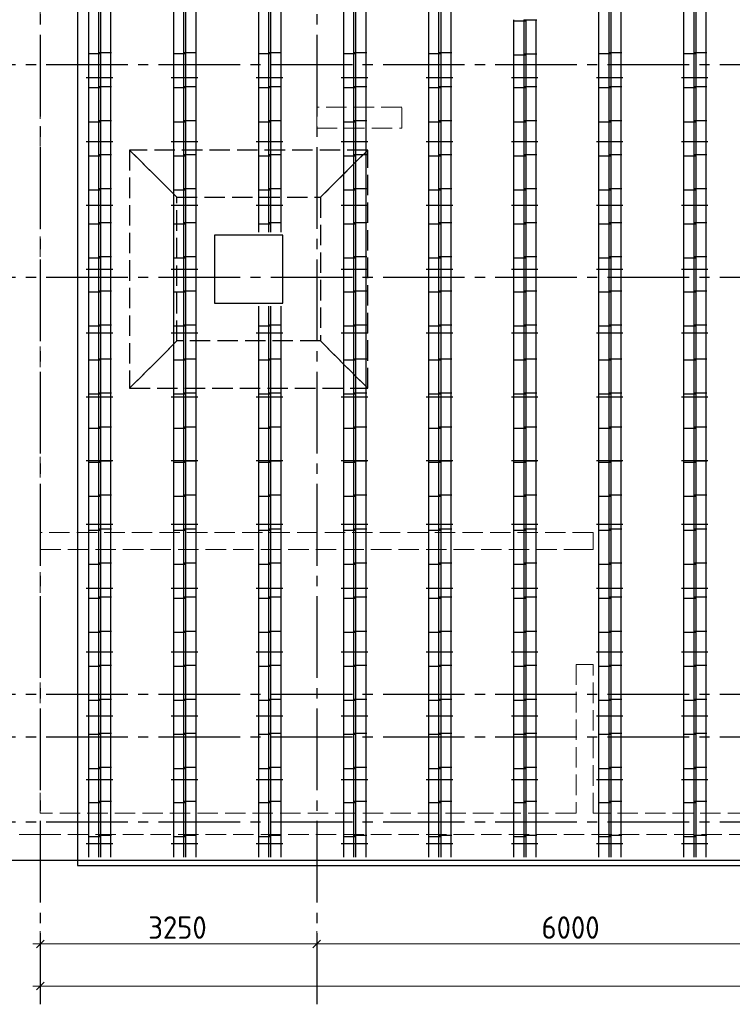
# Model space of a CAD drawing. Header units: millimetres. Extents: x 0 to 50400, y -48 to 35640.
# Tile 3 of 18: x 9022 to 17402, y 8317 to 19889. Entities that reach past the tile are written whole.
import ezdxf

# ---------------------------------------------------------------- set-up
doc = ezdxf.new("R2010")
doc.units = ezdxf.units.MM
doc.linetypes.add('______2', pattern=[324, 240, -84])
doc.linetypes.add('______5', pattern=[1320, 960, -120, 120, -120])
for name, color, linetype, lineweight in [('Standard', 7, 'Continuous', 25), ('ЖБ Лента фундамента под плитной частью', 52, 'Continuous', 50), ('ЖБ Пилон', 7, 'Continuous', 35), ('ЖБ Плита Фундамента верхний уровень', 7, 'Continuous', 35), ('ЖБ Стена верхний уровень', 7, 'Continuous', 35), ('Размерная линия_ общее', 7, 'Continuous', 13), ('Фиксатор', 7, 'Continuous', 13)]:
    doc.layers.add(name, color=color, linetype=linetype, lineweight=lineweight)
doc.layers.add('Оси', color=7, linetype='______5', lineweight=13, true_color=0x656565)
doc.styles.add('ISOCPEUR', font='txt')

msp = doc.modelspace()

# ---------------------------------------------------------------- linework, layer by layer
at = {"layer": 'Standard', "color": 254, "linetype": 'Continuous', "lineweight": -3, "true_color": 0xc4c4ff, "transparency": 33554687}
msp.add_lwpolyline([(9704, 9947), (39216, 9947), (39216, 32977), (9704, 32977), (9704, 9947)], dxfattribs=at)
at = {"layer": 'ЖБ Лента фундамента под плитной частью', "color": 251, "linetype": '______2', "lineweight": 13, "true_color": 0x656565, "transparency": 33554687}
for p, q in [((13115, 18357), (10315, 18357)), ((10315, 18357), (10315, 15557)), ((13115, 15557), (13115, 18357)), ((11315, 17357), (12115, 17357)), ((11315, 16557), (11315, 17357)), ((12115, 17357), (12115, 16557)), ((12115, 16557), (11315, 16557)), ((10315, 15557), (13115, 15557))]:
    msp.add_line(p, q, dxfattribs=at)
at = {"layer": 'ЖБ Лента фундамента под плитной частью', "color": 253, "linetype": '______2', "lineweight": -3, "true_color": 0xababab, "transparency": 33554687}
for p, q in [((10871, 17802), (10315, 18357)), ((13115, 18357), (10315, 18357)), ((10315, 18357), (10315, 15557)), ((10315, 18357), (10871, 17802)), ((13115, 18357), (12560, 17802)), ((12560, 17802), (13115, 18357)), ((13115, 15557), (13115, 18357)), ((10871, 17802), (12560, 17802)), ((10871, 16113), (10871, 17802)), ((12560, 17802), (12560, 16113)), ((10315, 15557), (10871, 16113)), ((10871, 16113), (10315, 15557)), ((12560, 16113), (10871, 16113)), ((12560, 16113), (13115, 15557)), ((13115, 15557), (12560, 16113)), ((10315, 15557), (13115, 15557))]:
    msp.add_line(p, q, dxfattribs=at)
at = {"layer": 'ЖБ Пилон', "color": 253, "linetype": '______2', "lineweight": 13, "true_color": 0xa0a0a0, "transparency": 33554687}
for p, q in [((13515, 18862), (12515, 18862)), ((12515, 18862), (12515, 18612)), ((13515, 18612), (13515, 18862)), ((12515, 18612), (13515, 18612))]:
    msp.add_line(p, q, dxfattribs=at)
at = {"layer": 'ЖБ Плита Фундамента верхний уровень', "color": 251, "linetype": 'Continuous', "lineweight": 25, "true_color": 0x656565, "transparency": 33554687}
for p, q in [((12115, 17357), (11315, 17357)), ((11315, 17357), (11315, 16557)), ((12115, 16557), (12115, 17357)), ((11315, 16557), (12115, 16557)), ((8715, 10012), (40215, 10012))]:
    msp.add_line(p, q, dxfattribs=at)
at = {"layer": 'ЖБ Стена верхний уровень', "color": 253, "linetype": '______2', "lineweight": 13, "true_color": 0xa0a0a0, "transparency": 33554687}
for p, q in [((9265, 19862), (9265, 32362)), ((9265, 13862), (9265, 18862)), ((15765, 13862), (9265, 13862)), ((15765, 13662), (15765, 13862)), ((9265, 13662), (15565, 13662)), ((9265, 10562), (9265, 13662)), ((15565, 13662), (15765, 13662)), ((15565, 12312), (15765, 12312)), ((15565, 12312), (15565, 10562)), ((15765, 10562), (15765, 12312)), ((15565, 10562), (9265, 10562)), ((33465, 10562), (15765, 10562)), ((9015, 10312), (9265, 10312)), ((9265, 10312), (40165, 10312))]:
    msp.add_line(p, q, dxfattribs=at)
at = {"layer": 'Оси', "color": 8, "linetype": '______5', "lineweight": -3, "transparency": 33554687}
for p, q in [((9265, 32912), (9265, 8317)), ((12515, 32912), (12515, 8317)), ((8015, 19362), (42965, 19362)), ((8015, 16862), (42965, 16862)), ((8015, 11962), (42965, 11962)), ((8015, 11462), (42965, 11462)), ((8015, 10462), (42965, 10462))]:
    msp.add_line(p, q, dxfattribs=at)
at = {"layer": 'Размерная линия_ общее', "color": 7, "linetype": 'Continuous', "lineweight": 13, "transparency": 33554687}
for p, q in [((9265, 9027), (9265, 9177)), ((12515, 9027), (12515, 9177)), ((9265, 9027), (9175, 9027)), ((9265, 9027), (9265, 8877)), ((9265, 9027), (12515, 9027)), ((12515, 9027), (12515, 8877)), ((12515, 9027), (18515, 9027)), ((9265, 8532), (9265, 8682)), ((9265, 8532), (9175, 8532)), ((9265, 8532), (9265, 8382)), ((9265, 8532), (9265, 8438)), ((9265, 8532), (40065, 8532))]:
    msp.add_line(p, q, dxfattribs=at)
at = {"layer": 'Размерная линия_ общее', "color": 7, "linetype": 'Continuous', "lineweight": 25, "transparency": 33554687}
for p, q in [((9220, 8982), (9310, 9072)), ((12470, 8982), (12560, 9072)), ((9220, 8487), (9310, 8577))]:
    msp.add_line(p, q, dxfattribs=at)
at = {"layer": 'Фиксатор', "color": 7, "linetype": 'Continuous', "lineweight": 25, "transparency": 33554687}
for p, q in [((9834, 10047), (9834, 32877)), ((9834, 10047), (9834, 32877)), ((9953, 10047), (9953, 32877)), ((9953, 10047), (9953, 32877)), ((9977, 10047), (9977, 32877)), ((9977, 10047), (9977, 32877)), ((10096, 10047), (10096, 32877)), ((10096, 10047), (10096, 32877)), ((10834, 10047), (10834, 32877)), ((10834, 10047), (10834, 32877)), ((10953, 10047), (10953, 32877)), ((10953, 10047), (10953, 32877)), ((10977, 10047), (10977, 32877)), ((10977, 10047), (10977, 32877)), ((11096, 10047), (11096, 32877)), ((11096, 10047), (11096, 32877)), ((11834, 17392), (11834, 32877)), ((11834, 17392), (11834, 32877)), ((11953, 17392), (11953, 32877)), ((11953, 17392), (11953, 32877)), ((11977, 17392), (11977, 32877)), ((11977, 17392), (11977, 32877)), ((12096, 17392), (12096, 32877)), ((12096, 17392), (12096, 32877)), ((12834, 10047), (12834, 32877)), ((12834, 10047), (12834, 32877)), ((12953, 10047), (12953, 32877)), ((12953, 10047), (12953, 32877)), ((12977, 10047), (12977, 32877)), ((12977, 10047), (12977, 32877)), ((13096, 10047), (13096, 32877)), ((13096, 10047), (13096, 32877)), ((13834, 10047), (13834, 32877)), ((13834, 10047), (13834, 32877)), ((13953, 10047), (13953, 32877)), ((13953, 10047), (13953, 32877)), ((13977, 10047), (13977, 32877)), ((13977, 10047), (13977, 32877)), ((14096, 10047), (14096, 32877)), ((14096, 10047), (14096, 32877)), ((15834, 10047), (15834, 32877)), ((15834, 10047), (15834, 32877)), ((15953, 10047), (15953, 32877)), ((15953, 10047), (15953, 32877)), ((15977, 10047), (15977, 32877)), ((15977, 10047), (15977, 32877)), ((16096, 10047), (16096, 32877)), ((16096, 10047), (16096, 32877)), ((16834, 10047), (16834, 32877)), ((16834, 10047), (16834, 32877)), ((16953, 10047), (16953, 32877)), ((16953, 10047), (16953, 32877)), ((16977, 10047), (16977, 32877)), ((16977, 10047), (16977, 32877)), ((17096, 10047), (17096, 32877)), ((17096, 10047), (17096, 32877)), ((14827, 19876), (14981, 19876)), ((14827, 19876), (14981, 19876)), ((14834, 10047), (14834, 19887)), ((14834, 10047), (14834, 19887)), ((15103, 19885), (14950, 19885)), ((15103, 19885), (14950, 19885)), ((14953, 10047), (14953, 19887)), ((14953, 10047), (14953, 19887)), ((14977, 10047), (14977, 19887)), ((14977, 10047), (14977, 19887)), ((15096, 10047), (15096, 19887)), ((15096, 10047), (15096, 19887)), ((9827, 19490), (9981, 19490)), ((9827, 19490), (9981, 19490)), ((10103, 19500), (9950, 19500)), ((10103, 19500), (9950, 19500)), ((10827, 19490), (10981, 19490)), ((10827, 19490), (10981, 19490)), ((11103, 19500), (10950, 19500)), ((11103, 19500), (10950, 19500)), ((11827, 19490), (11981, 19490)), ((11827, 19490), (11981, 19490)), ((12103, 19500), (11950, 19500)), ((12103, 19500), (11950, 19500)), ((12827, 19490), (12981, 19490)), ((12827, 19490), (12981, 19490)), ((13103, 19500), (12950, 19500)), ((13103, 19500), (12950, 19500)), ((13827, 19490), (13981, 19490)), ((13827, 19490), (13981, 19490)), ((14103, 19500), (13950, 19500)), ((14103, 19500), (13950, 19500)), ((14827, 19476), (14981, 19476)), ((14827, 19476), (14981, 19476)), ((15103, 19485), (14950, 19485)), ((15103, 19485), (14950, 19485)), ((15827, 19490), (15981, 19490)), ((15827, 19490), (15981, 19490)), ((16103, 19500), (15950, 19500)), ((16103, 19500), (15950, 19500)), ((16827, 19490), (16981, 19490)), ((16827, 19490), (16981, 19490)), ((17103, 19500), (16950, 19500)), ((17103, 19500), (16950, 19500)), ((9804, 19208), (10116, 19208)), ((9804, 19208), (10116, 19208)), ((10103, 19100), (9950, 19100)), ((10103, 19100), (9950, 19100)), ((10804, 19208), (11116, 19208)), ((10804, 19208), (11116, 19208)), ((11103, 19100), (10950, 19100)), ((11103, 19100), (10950, 19100)), ((11804, 19208), (12116, 19208)), ((11804, 19208), (12116, 19208)), ((12103, 19100), (11950, 19100)), ((12103, 19100), (11950, 19100)), ((12804, 19208), (13116, 19208)), ((12804, 19208), (13116, 19208)), ((13103, 19100), (12950, 19100)), ((13103, 19100), (12950, 19100)), ((13804, 19208), (14116, 19208)), ((13804, 19208), (14116, 19208)), ((14103, 19100), (13950, 19100)), ((14103, 19100), (13950, 19100)), ((14804, 19208), (15116, 19208)), ((14804, 19208), (15116, 19208)), ((15103, 19100), (14950, 19100)), ((15103, 19100), (14950, 19100)), ((15804, 19208), (16116, 19208)), ((15804, 19208), (16116, 19208)), ((16103, 19100), (15950, 19100)), ((16103, 19100), (15950, 19100)), ((16804, 19208), (17116, 19208)), ((16804, 19208), (17116, 19208)), ((17103, 19100), (16950, 19100)), ((17103, 19100), (16950, 19100)), ((9827, 19090), (9981, 19090)), ((9827, 19090), (9981, 19090)), ((10827, 19090), (10981, 19090)), ((10827, 19090), (10981, 19090)), ((11827, 19090), (11981, 19090)), ((11827, 19090), (11981, 19090)), ((12827, 19090), (12981, 19090)), ((12827, 19090), (12981, 19090)), ((13827, 19090), (13981, 19090)), ((13827, 19090), (13981, 19090)), ((14827, 19090), (14981, 19090)), ((14827, 19090), (14981, 19090)), ((15827, 19090), (15981, 19090)), ((15827, 19090), (15981, 19090)), ((16827, 19090), (16981, 19090)), ((16827, 19090), (16981, 19090)), ((9827, 18690), (9981, 18690)), ((9827, 18690), (9981, 18690)), ((10103, 18700), (9950, 18700)), ((10103, 18700), (9950, 18700)), ((10827, 18690), (10981, 18690)), ((10827, 18690), (10981, 18690)), ((11103, 18700), (10950, 18700)), ((11103, 18700), (10950, 18700)), ((11827, 18690), (11981, 18690)), ((11827, 18690), (11981, 18690)), ((12103, 18700), (11950, 18700)), ((12103, 18700), (11950, 18700)), ((12827, 18690), (12981, 18690)), ((12827, 18690), (12981, 18690)), ((13103, 18700), (12950, 18700)), ((13103, 18700), (12950, 18700)), ((13827, 18690), (13981, 18690)), ((13827, 18690), (13981, 18690)), ((14103, 18700), (13950, 18700)), ((14103, 18700), (13950, 18700)), ((14827, 18690), (14981, 18690)), ((14827, 18690), (14981, 18690)), ((15103, 18700), (14950, 18700)), ((15103, 18700), (14950, 18700)), ((15827, 18690), (15981, 18690)), ((15827, 18690), (15981, 18690)), ((16103, 18700), (15950, 18700)), ((16103, 18700), (15950, 18700)), ((16827, 18690), (16981, 18690)), ((16827, 18690), (16981, 18690)), ((17103, 18700), (16950, 18700)), ((17103, 18700), (16950, 18700)), ((9804, 18458), (10116, 18458)), ((9804, 18458), (10116, 18458)), ((10804, 18458), (11116, 18458)), ((10804, 18458), (11116, 18458)), ((11804, 18458), (12116, 18458)), ((11804, 18458), (12116, 18458)), ((12804, 18458), (13116, 18458)), ((12804, 18458), (13116, 18458)), ((13804, 18458), (14116, 18458)), ((13804, 18458), (14116, 18458)), ((14804, 18458), (15116, 18458)), ((14804, 18458), (15116, 18458)), ((15804, 18458), (16116, 18458)), ((15804, 18458), (16116, 18458)), ((16804, 18458), (17116, 18458)), ((16804, 18458), (17116, 18458)), ((9827, 18290), (9981, 18290)), ((9827, 18290), (9981, 18290)), ((10103, 18300), (9950, 18300)), ((10103, 18300), (9950, 18300)), ((10827, 18290), (10981, 18290)), ((10827, 18290), (10981, 18290)), ((11103, 18300), (10950, 18300)), ((11103, 18300), (10950, 18300)), ((11827, 18290), (11981, 18290)), ((11827, 18290), (11981, 18290)), ((12103, 18300), (11950, 18300)), ((12103, 18300), (11950, 18300)), ((12827, 18290), (12981, 18290)), ((12827, 18290), (12981, 18290)), ((13103, 18300), (12950, 18300)), ((13103, 18300), (12950, 18300)), ((13827, 18290), (13981, 18290)), ((13827, 18290), (13981, 18290)), ((14103, 18300), (13950, 18300)), ((14103, 18300), (13950, 18300)), ((14827, 18290), (14981, 18290)), ((14827, 18290), (14981, 18290)), ((15103, 18300), (14950, 18300)), ((15103, 18300), (14950, 18300)), ((15827, 18290), (15981, 18290)), ((15827, 18290), (15981, 18290)), ((16103, 18300), (15950, 18300)), ((16103, 18300), (15950, 18300)), ((16827, 18290), (16981, 18290)), ((16827, 18290), (16981, 18290)), ((17103, 18300), (16950, 18300)), ((17103, 18300), (16950, 18300)), ((9827, 17890), (9981, 17890)), ((9827, 17890), (9981, 17890)), ((10103, 17900), (9950, 17900)), ((10103, 17900), (9950, 17900)), ((10827, 17890), (10981, 17890)), ((10827, 17890), (10981, 17890)), ((11103, 17900), (10950, 17900)), ((11103, 17900), (10950, 17900)), ((11827, 17890), (11981, 17890)), ((11827, 17890), (11981, 17890)), ((12103, 17900), (11950, 17900)), ((12103, 17900), (11950, 17900)), ((12827, 17890), (12981, 17890)), ((12827, 17890), (12981, 17890)), ((13103, 17900), (12950, 17900)), ((13103, 17900), (12950, 17900)), ((13827, 17890), (13981, 17890)), ((13827, 17890), (13981, 17890)), ((14103, 17900), (13950, 17900)), ((14103, 17900), (13950, 17900)), ((14827, 17890), (14981, 17890)), ((14827, 17890), (14981, 17890)), ((15103, 17900), (14950, 17900)), ((15103, 17900), (14950, 17900)), ((15827, 17890), (15981, 17890)), ((15827, 17890), (15981, 17890)), ((16103, 17900), (15950, 17900)), ((16103, 17900), (15950, 17900)), ((16827, 17890), (16981, 17890)), ((16827, 17890), (16981, 17890)), ((17103, 17900), (16950, 17900)), ((17103, 17900), (16950, 17900)), ((9804, 17708), (10116, 17708)), ((9804, 17708), (10116, 17708)), ((10804, 17708), (11116, 17708)), ((10804, 17708), (11116, 17708)), ((11804, 17708), (12116, 17708)), ((11804, 17708), (12116, 17708)), ((12804, 17708), (13116, 17708)), ((12804, 17708), (13116, 17708)), ((13804, 17708), (14116, 17708)), ((13804, 17708), (14116, 17708)), ((14804, 17708), (15116, 17708)), ((14804, 17708), (15116, 17708)), ((15804, 17708), (16116, 17708)), ((15804, 17708), (16116, 17708)), ((16804, 17708), (17116, 17708)), ((16804, 17708), (17116, 17708)), ((9827, 17490), (9981, 17490)), ((9827, 17490), (9981, 17490)), ((10103, 17500), (9950, 17500)), ((10103, 17500), (9950, 17500)), ((10827, 17490), (10981, 17490)), ((10827, 17490), (10981, 17490)), ((11103, 17500), (10950, 17500)), ((11103, 17500), (10950, 17500)), ((11827, 17490), (11981, 17490)), ((11827, 17490), (11981, 17490)), ((12103, 17500), (11950, 17500)), ((12103, 17500), (11950, 17500)), ((12827, 17490), (12981, 17490)), ((12827, 17490), (12981, 17490)), ((13103, 17500), (12950, 17500)), ((13103, 17500), (12950, 17500)), ((13827, 17490), (13981, 17490)), ((13827, 17490), (13981, 17490)), ((14103, 17500), (13950, 17500)), ((14103, 17500), (13950, 17500)), ((14827, 17490), (14981, 17490)), ((14827, 17490), (14981, 17490)), ((15103, 17500), (14950, 17500)), ((15103, 17500), (14950, 17500)), ((15827, 17490), (15981, 17490)), ((15827, 17490), (15981, 17490)), ((16103, 17500), (15950, 17500)), ((16103, 17500), (15950, 17500)), ((16827, 17490), (16981, 17490)), ((16827, 17490), (16981, 17490)), ((17103, 17500), (16950, 17500)), ((17103, 17500), (16950, 17500)), ((9827, 17090), (9981, 17090)), ((9827, 17090), (9981, 17090)), ((10103, 17100), (9950, 17100)), ((10103, 17100), (9950, 17100)), ((10827, 17090), (10981, 17090)), ((10827, 17090), (10981, 17090)), ((11103, 17100), (10950, 17100)), ((11103, 17100), (10950, 17100)), ((12827, 17090), (12981, 17090)), ((12827, 17090), (12981, 17090)), ((13103, 17100), (12950, 17100)), ((13103, 17100), (12950, 17100)), ((13827, 17090), (13981, 17090)), ((13827, 17090), (13981, 17090)), ((14103, 17100), (13950, 17100)), ((14103, 17100), (13950, 17100)), ((14827, 17090), (14981, 17090)), ((14827, 17090), (14981, 17090)), ((15103, 17100), (14950, 17100)), ((15103, 17100), (14950, 17100)), ((15827, 17090), (15981, 17090)), ((15827, 17090), (15981, 17090)), ((16103, 17100), (15950, 17100)), ((16103, 17100), (15950, 17100)), ((16827, 17090), (16981, 17090)), ((16827, 17090), (16981, 17090)), ((17103, 17100), (16950, 17100)), ((17103, 17100), (16950, 17100)), ((9804, 16958), (10116, 16958)), ((9804, 16958), (10116, 16958)), ((10804, 16958), (11116, 16958)), ((10804, 16958), (11116, 16958)), ((12804, 16958), (13116, 16958)), ((12804, 16958), (13116, 16958)), ((13804, 16958), (14116, 16958)), ((13804, 16958), (14116, 16958)), ((14804, 16958), (15116, 16958)), ((14804, 16958), (15116, 16958)), ((15804, 16958), (16116, 16958)), ((15804, 16958), (16116, 16958)), ((16804, 16958), (17116, 16958)), ((16804, 16958), (17116, 16958)), ((9827, 16690), (9981, 16690)), ((9827, 16690), (9981, 16690)), ((10103, 16700), (9950, 16700)), ((10103, 16700), (9950, 16700)), ((10827, 16690), (10981, 16690)), ((10827, 16690), (10981, 16690)), ((11103, 16700), (10950, 16700)), ((11103, 16700), (10950, 16700)), ((12827, 16690), (12981, 16690)), ((12827, 16690), (12981, 16690)), ((13103, 16700), (12950, 16700)), ((13103, 16700), (12950, 16700)), ((13827, 16690), (13981, 16690)), ((13827, 16690), (13981, 16690)), ((14103, 16700), (13950, 16700)), ((14103, 16700), (13950, 16700)), ((14827, 16690), (14981, 16690)), ((14827, 16690), (14981, 16690)), ((15103, 16700), (14950, 16700)), ((15103, 16700), (14950, 16700)), ((15827, 16690), (15981, 16690)), ((15827, 16690), (15981, 16690)), ((16103, 16700), (15950, 16700)), ((16103, 16700), (15950, 16700)), ((16827, 16690), (16981, 16690)), ((16827, 16690), (16981, 16690)), ((17103, 16700), (16950, 16700)), ((17103, 16700), (16950, 16700)), ((11834, 10047), (11834, 16522)), ((11834, 10047), (11834, 16522)), ((11953, 10047), (11953, 16522)), ((11953, 10047), (11953, 16522)), ((11977, 10047), (11977, 16522)), ((11977, 10047), (11977, 16522)), ((12096, 10047), (12096, 16522)), ((12096, 10047), (12096, 16522)), ((9804, 16208), (10116, 16208)), ((9804, 16208), (10116, 16208)), ((9827, 16290), (9981, 16290)), ((9827, 16290), (9981, 16290)), ((10103, 16300), (9950, 16300)), ((10103, 16300), (9950, 16300)), ((10804, 16208), (11116, 16208)), ((10804, 16208), (11116, 16208)), ((10827, 16290), (10981, 16290)), ((10827, 16290), (10981, 16290)), ((11103, 16300), (10950, 16300)), ((11103, 16300), (10950, 16300)), ((11804, 16208), (12116, 16208)), ((11804, 16208), (12116, 16208)), ((11827, 16290), (11981, 16290)), ((11827, 16290), (11981, 16290)), ((12103, 16300), (11950, 16300)), ((12103, 16300), (11950, 16300)), ((12804, 16208), (13116, 16208)), ((12804, 16208), (13116, 16208)), ((12827, 16290), (12981, 16290)), ((12827, 16290), (12981, 16290)), ((13103, 16300), (12950, 16300)), ((13103, 16300), (12950, 16300)), ((13804, 16208), (14116, 16208)), ((13804, 16208), (14116, 16208)), ((13827, 16290), (13981, 16290)), ((13827, 16290), (13981, 16290)), ((14103, 16300), (13950, 16300)), ((14103, 16300), (13950, 16300)), ((14804, 16208), (15116, 16208)), ((14804, 16208), (15116, 16208)), ((14827, 16290), (14981, 16290)), ((14827, 16290), (14981, 16290)), ((15103, 16300), (14950, 16300)), ((15103, 16300), (14950, 16300)), ((15804, 16208), (16116, 16208)), ((15804, 16208), (16116, 16208)), ((15827, 16290), (15981, 16290)), ((15827, 16290), (15981, 16290)), ((16103, 16300), (15950, 16300)), ((16103, 16300), (15950, 16300)), ((16804, 16208), (17116, 16208)), ((16804, 16208), (17116, 16208)), ((16827, 16290), (16981, 16290)), ((16827, 16290), (16981, 16290)), ((17103, 16300), (16950, 16300)), ((17103, 16300), (16950, 16300)), ((9827, 15890), (9981, 15890)), ((9827, 15890), (9981, 15890)), ((10103, 15900), (9950, 15900)), ((10103, 15900), (9950, 15900)), ((10827, 15890), (10981, 15890)), ((10827, 15890), (10981, 15890)), ((11103, 15900), (10950, 15900)), ((11103, 15900), (10950, 15900)), ((11827, 15890), (11981, 15890)), ((11827, 15890), (11981, 15890)), ((12103, 15900), (11950, 15900)), ((12103, 15900), (11950, 15900)), ((12827, 15890), (12981, 15890)), ((12827, 15890), (12981, 15890)), ((13103, 15900), (12950, 15900)), ((13103, 15900), (12950, 15900)), ((13827, 15890), (13981, 15890)), ((13827, 15890), (13981, 15890)), ((14103, 15900), (13950, 15900)), ((14103, 15900), (13950, 15900)), ((14827, 15890), (14981, 15890)), ((14827, 15890), (14981, 15890)), ((15103, 15900), (14950, 15900)), ((15103, 15900), (14950, 15900)), ((15827, 15890), (15981, 15890)), ((15827, 15890), (15981, 15890)), ((16103, 15900), (15950, 15900)), ((16103, 15900), (15950, 15900)), ((16827, 15890), (16981, 15890)), ((16827, 15890), (16981, 15890)), ((17103, 15900), (16950, 15900)), ((17103, 15900), (16950, 15900)), ((9804, 15458), (10116, 15458)), ((9804, 15458), (10116, 15458)), ((9827, 15490), (9981, 15490)), ((9827, 15490), (9981, 15490)), ((10103, 15500), (9950, 15500)), ((10103, 15500), (9950, 15500)), ((10804, 15458), (11116, 15458)), ((10804, 15458), (11116, 15458)), ((10827, 15490), (10981, 15490)), ((10827, 15490), (10981, 15490)), ((11103, 15500), (10950, 15500)), ((11103, 15500), (10950, 15500)), ((11804, 15458), (12116, 15458)), ((11804, 15458), (12116, 15458)), ((11827, 15490), (11981, 15490)), ((11827, 15490), (11981, 15490)), ((12103, 15500), (11950, 15500)), ((12103, 15500), (11950, 15500)), ((12804, 15458), (13116, 15458)), ((12804, 15458), (13116, 15458)), ((12827, 15490), (12981, 15490)), ((12827, 15490), (12981, 15490)), ((13103, 15500), (12950, 15500)), ((13103, 15500), (12950, 15500)), ((13804, 15458), (14116, 15458)), ((13804, 15458), (14116, 15458)), ((13827, 15490), (13981, 15490)), ((13827, 15490), (13981, 15490)), ((14103, 15500), (13950, 15500)), ((14103, 15500), (13950, 15500)), ((14804, 15458), (15116, 15458)), ((14804, 15458), (15116, 15458)), ((14827, 15490), (14981, 15490)), ((14827, 15490), (14981, 15490)), ((15103, 15500), (14950, 15500)), ((15103, 15500), (14950, 15500)), ((15804, 15458), (16116, 15458)), ((15804, 15458), (16116, 15458)), ((15827, 15490), (15981, 15490)), ((15827, 15490), (15981, 15490)), ((16103, 15500), (15950, 15500)), ((16103, 15500), (15950, 15500)), ((16804, 15458), (17116, 15458)), ((16804, 15458), (17116, 15458)), ((16827, 15490), (16981, 15490)), ((16827, 15490), (16981, 15490)), ((17103, 15500), (16950, 15500)), ((17103, 15500), (16950, 15500)), ((9827, 15090), (9981, 15090)), ((9827, 15090), (9981, 15090)), ((10103, 15100), (9950, 15100)), ((10103, 15100), (9950, 15100)), ((10827, 15090), (10981, 15090)), ((10827, 15090), (10981, 15090)), ((11103, 15100), (10950, 15100)), ((11103, 15100), (10950, 15100)), ((11827, 15090), (11981, 15090)), ((11827, 15090), (11981, 15090)), ((12103, 15100), (11950, 15100)), ((12103, 15100), (11950, 15100)), ((12827, 15090), (12981, 15090)), ((12827, 15090), (12981, 15090)), ((13103, 15100), (12950, 15100)), ((13103, 15100), (12950, 15100)), ((13827, 15090), (13981, 15090)), ((13827, 15090), (13981, 15090)), ((14103, 15100), (13950, 15100)), ((14103, 15100), (13950, 15100)), ((14827, 15090), (14981, 15090)), ((14827, 15090), (14981, 15090)), ((15103, 15100), (14950, 15100)), ((15103, 15100), (14950, 15100)), ((15827, 15090), (15981, 15090)), ((15827, 15090), (15981, 15090)), ((16103, 15100), (15950, 15100)), ((16103, 15100), (15950, 15100)), ((16827, 15090), (16981, 15090)), ((16827, 15090), (16981, 15090)), ((17103, 15100), (16950, 15100)), ((17103, 15100), (16950, 15100)), ((9804, 14708), (10116, 14708)), ((9804, 14708), (10116, 14708)), ((10103, 14700), (9950, 14700)), ((10103, 14700), (9950, 14700)), ((10804, 14708), (11116, 14708)), ((10804, 14708), (11116, 14708)), ((11103, 14700), (10950, 14700)), ((11103, 14700), (10950, 14700)), ((11804, 14708), (12116, 14708)), ((11804, 14708), (12116, 14708)), ((12103, 14700), (11950, 14700)), ((12103, 14700), (11950, 14700)), ((12804, 14708), (13116, 14708)), ((12804, 14708), (13116, 14708)), ((13103, 14700), (12950, 14700)), ((13103, 14700), (12950, 14700)), ((13804, 14708), (14116, 14708)), ((13804, 14708), (14116, 14708)), ((14103, 14700), (13950, 14700)), ((14103, 14700), (13950, 14700)), ((14804, 14708), (15116, 14708)), ((14804, 14708), (15116, 14708)), ((15103, 14700), (14950, 14700)), ((15103, 14700), (14950, 14700)), ((15804, 14708), (16116, 14708)), ((15804, 14708), (16116, 14708)), ((16103, 14700), (15950, 14700)), ((16103, 14700), (15950, 14700)), ((16804, 14708), (17116, 14708)), ((16804, 14708), (17116, 14708)), ((17103, 14700), (16950, 14700)), ((17103, 14700), (16950, 14700)), ((9827, 14690), (9981, 14690)), ((9827, 14690), (9981, 14690)), ((10827, 14690), (10981, 14690)), ((10827, 14690), (10981, 14690)), ((11827, 14690), (11981, 14690)), ((11827, 14690), (11981, 14690)), ((12827, 14690), (12981, 14690)), ((12827, 14690), (12981, 14690)), ((13827, 14690), (13981, 14690)), ((13827, 14690), (13981, 14690)), ((14827, 14690), (14981, 14690)), ((14827, 14690), (14981, 14690)), ((15827, 14690), (15981, 14690)), ((15827, 14690), (15981, 14690)), ((16827, 14690), (16981, 14690)), ((16827, 14690), (16981, 14690)), ((9827, 14290), (9981, 14290)), ((9827, 14290), (9981, 14290)), ((10103, 14300), (9950, 14300)), ((10103, 14300), (9950, 14300)), ((10827, 14290), (10981, 14290)), ((10827, 14290), (10981, 14290)), ((11103, 14300), (10950, 14300)), ((11103, 14300), (10950, 14300)), ((11827, 14290), (11981, 14290)), ((11827, 14290), (11981, 14290)), ((12103, 14300), (11950, 14300)), ((12103, 14300), (11950, 14300)), ((12827, 14290), (12981, 14290)), ((12827, 14290), (12981, 14290)), ((13103, 14300), (12950, 14300)), ((13103, 14300), (12950, 14300)), ((13827, 14290), (13981, 14290)), ((13827, 14290), (13981, 14290)), ((14103, 14300), (13950, 14300)), ((14103, 14300), (13950, 14300)), ((14827, 14290), (14981, 14290)), ((14827, 14290), (14981, 14290)), ((15103, 14300), (14950, 14300)), ((15103, 14300), (14950, 14300)), ((15827, 14290), (15981, 14290)), ((15827, 14290), (15981, 14290)), ((16103, 14300), (15950, 14300)), ((16103, 14300), (15950, 14300)), ((16827, 14290), (16981, 14290)), ((16827, 14290), (16981, 14290)), ((17103, 14300), (16950, 14300)), ((17103, 14300), (16950, 14300)), ((9804, 13958), (10116, 13958)), ((9804, 13958), (10116, 13958)), ((9827, 13890), (9981, 13890)), ((9827, 13890), (9981, 13890)), ((10103, 13900), (9950, 13900)), ((10103, 13900), (9950, 13900)), ((10804, 13958), (11116, 13958)), ((10804, 13958), (11116, 13958)), ((10827, 13890), (10981, 13890)), ((10827, 13890), (10981, 13890)), ((11103, 13900), (10950, 13900)), ((11103, 13900), (10950, 13900)), ((11804, 13958), (12116, 13958)), ((11804, 13958), (12116, 13958)), ((11827, 13890), (11981, 13890)), ((11827, 13890), (11981, 13890)), ((12103, 13900), (11950, 13900)), ((12103, 13900), (11950, 13900)), ((12804, 13958), (13116, 13958)), ((12804, 13958), (13116, 13958)), ((12827, 13890), (12981, 13890)), ((12827, 13890), (12981, 13890)), ((13103, 13900), (12950, 13900)), ((13103, 13900), (12950, 13900)), ((13804, 13958), (14116, 13958)), ((13804, 13958), (14116, 13958)), ((13827, 13890), (13981, 13890)), ((13827, 13890), (13981, 13890)), ((14103, 13900), (13950, 13900)), ((14103, 13900), (13950, 13900)), ((14804, 13958), (15116, 13958)), ((14804, 13958), (15116, 13958)), ((14827, 13890), (14981, 13890)), ((14827, 13890), (14981, 13890)), ((15103, 13900), (14950, 13900)), ((15103, 13900), (14950, 13900)), ((15804, 13958), (16116, 13958)), ((15804, 13958), (16116, 13958)), ((15827, 13890), (15981, 13890)), ((15827, 13890), (15981, 13890)), ((16103, 13900), (15950, 13900)), ((16103, 13900), (15950, 13900)), ((16804, 13958), (17116, 13958)), ((16804, 13958), (17116, 13958)), ((16827, 13890), (16981, 13890)), ((16827, 13890), (16981, 13890)), ((17103, 13900), (16950, 13900)), ((17103, 13900), (16950, 13900)), ((9827, 13490), (9981, 13490)), ((9827, 13490), (9981, 13490)), ((10103, 13500), (9950, 13500)), ((10103, 13500), (9950, 13500)), ((10827, 13490), (10981, 13490)), ((10827, 13490), (10981, 13490)), ((11103, 13500), (10950, 13500)), ((11103, 13500), (10950, 13500)), ((11827, 13490), (11981, 13490)), ((11827, 13490), (11981, 13490)), ((12103, 13500), (11950, 13500)), ((12103, 13500), (11950, 13500)), ((12827, 13490), (12981, 13490)), ((12827, 13490), (12981, 13490)), ((13103, 13500), (12950, 13500)), ((13103, 13500), (12950, 13500)), ((13827, 13490), (13981, 13490)), ((13827, 13490), (13981, 13490)), ((14103, 13500), (13950, 13500)), ((14103, 13500), (13950, 13500)), ((14827, 13490), (14981, 13490)), ((14827, 13490), (14981, 13490)), ((15103, 13500), (14950, 13500)), ((15103, 13500), (14950, 13500)), ((15827, 13490), (15981, 13490)), ((15827, 13490), (15981, 13490)), ((16103, 13500), (15950, 13500)), ((16103, 13500), (15950, 13500)), ((16827, 13490), (16981, 13490)), ((16827, 13490), (16981, 13490)), ((17103, 13500), (16950, 13500)), ((17103, 13500), (16950, 13500)), ((9804, 13208), (10116, 13208)), ((9804, 13208), (10116, 13208)), ((10804, 13208), (11116, 13208)), ((10804, 13208), (11116, 13208)), ((11804, 13208), (12116, 13208)), ((11804, 13208), (12116, 13208)), ((12804, 13208), (13116, 13208)), ((12804, 13208), (13116, 13208)), ((13804, 13208), (14116, 13208)), ((13804, 13208), (14116, 13208)), ((14804, 13208), (15116, 13208)), ((14804, 13208), (15116, 13208)), ((15804, 13208), (16116, 13208)), ((15804, 13208), (16116, 13208)), ((16804, 13208), (17116, 13208)), ((16804, 13208), (17116, 13208)), ((9827, 13090), (9981, 13090)), ((9827, 13090), (9981, 13090)), ((10103, 13100), (9950, 13100)), ((10103, 13100), (9950, 13100)), ((10827, 13090), (10981, 13090)), ((10827, 13090), (10981, 13090)), ((11103, 13100), (10950, 13100)), ((11103, 13100), (10950, 13100)), ((11827, 13090), (11981, 13090)), ((11827, 13090), (11981, 13090)), ((12103, 13100), (11950, 13100)), ((12103, 13100), (11950, 13100)), ((12827, 13090), (12981, 13090)), ((12827, 13090), (12981, 13090)), ((13103, 13100), (12950, 13100)), ((13103, 13100), (12950, 13100)), ((13827, 13090), (13981, 13090)), ((13827, 13090), (13981, 13090)), ((14103, 13100), (13950, 13100)), ((14103, 13100), (13950, 13100)), ((14827, 13090), (14981, 13090)), ((14827, 13090), (14981, 13090)), ((15103, 13100), (14950, 13100)), ((15103, 13100), (14950, 13100)), ((15827, 13090), (15981, 13090)), ((15827, 13090), (15981, 13090)), ((16103, 13100), (15950, 13100)), ((16103, 13100), (15950, 13100)), ((16827, 13090), (16981, 13090)), ((16827, 13090), (16981, 13090)), ((17103, 13100), (16950, 13100)), ((17103, 13100), (16950, 13100)), ((9827, 12690), (9981, 12690)), ((9827, 12690), (9981, 12690)), ((10103, 12700), (9950, 12700)), ((10103, 12700), (9950, 12700)), ((10827, 12690), (10981, 12690)), ((10827, 12690), (10981, 12690)), ((11103, 12700), (10950, 12700)), ((11103, 12700), (10950, 12700)), ((11827, 12690), (11981, 12690)), ((11827, 12690), (11981, 12690)), ((12103, 12700), (11950, 12700)), ((12103, 12700), (11950, 12700)), ((12827, 12690), (12981, 12690)), ((12827, 12690), (12981, 12690)), ((13103, 12700), (12950, 12700)), ((13103, 12700), (12950, 12700)), ((13827, 12690), (13981, 12690)), ((13827, 12690), (13981, 12690)), ((14103, 12700), (13950, 12700)), ((14103, 12700), (13950, 12700)), ((14827, 12690), (14981, 12690)), ((14827, 12690), (14981, 12690)), ((15103, 12700), (14950, 12700)), ((15103, 12700), (14950, 12700)), ((15827, 12690), (15981, 12690)), ((15827, 12690), (15981, 12690)), ((16103, 12700), (15950, 12700)), ((16103, 12700), (15950, 12700)), ((16827, 12690), (16981, 12690)), ((16827, 12690), (16981, 12690)), ((17103, 12700), (16950, 12700)), ((17103, 12700), (16950, 12700)), ((9804, 12458), (10116, 12458)), ((9804, 12458), (10116, 12458)), ((10804, 12458), (11116, 12458)), ((10804, 12458), (11116, 12458)), ((11804, 12458), (12116, 12458)), ((11804, 12458), (12116, 12458)), ((12804, 12458), (13116, 12458)), ((12804, 12458), (13116, 12458)), ((13804, 12458), (14116, 12458)), ((13804, 12458), (14116, 12458)), ((14804, 12458), (15116, 12458)), ((14804, 12458), (15116, 12458)), ((15804, 12458), (16116, 12458)), ((15804, 12458), (16116, 12458)), ((16804, 12458), (17116, 12458)), ((16804, 12458), (17116, 12458)), ((9827, 12290), (9981, 12290)), ((9827, 12290), (9981, 12290)), ((10103, 12300), (9950, 12300)), ((10103, 12300), (9950, 12300)), ((10827, 12290), (10981, 12290)), ((10827, 12290), (10981, 12290)), ((11103, 12300), (10950, 12300)), ((11103, 12300), (10950, 12300)), ((11827, 12290), (11981, 12290)), ((11827, 12290), (11981, 12290)), ((12103, 12300), (11950, 12300)), ((12103, 12300), (11950, 12300)), ((12827, 12290), (12981, 12290)), ((12827, 12290), (12981, 12290)), ((13103, 12300), (12950, 12300)), ((13103, 12300), (12950, 12300)), ((13827, 12290), (13981, 12290)), ((13827, 12290), (13981, 12290)), ((14103, 12300), (13950, 12300)), ((14103, 12300), (13950, 12300)), ((14827, 12290), (14981, 12290)), ((14827, 12290), (14981, 12290)), ((15103, 12300), (14950, 12300)), ((15103, 12300), (14950, 12300)), ((15827, 12290), (15981, 12290)), ((15827, 12290), (15981, 12290)), ((16103, 12300), (15950, 12300)), ((16103, 12300), (15950, 12300)), ((16827, 12290), (16981, 12290)), ((16827, 12290), (16981, 12290)), ((17103, 12300), (16950, 12300)), ((17103, 12300), (16950, 12300)), ((9827, 11890), (9981, 11890)), ((9827, 11890), (9981, 11890)), ((10103, 11900), (9950, 11900)), ((10103, 11900), (9950, 11900)), ((10827, 11890), (10981, 11890)), ((10827, 11890), (10981, 11890)), ((11103, 11900), (10950, 11900)), ((11103, 11900), (10950, 11900)), ((11827, 11890), (11981, 11890)), ((11827, 11890), (11981, 11890)), ((12103, 11900), (11950, 11900)), ((12103, 11900), (11950, 11900)), ((12827, 11890), (12981, 11890)), ((12827, 11890), (12981, 11890)), ((13103, 11900), (12950, 11900)), ((13103, 11900), (12950, 11900)), ((13827, 11890), (13981, 11890)), ((13827, 11890), (13981, 11890)), ((14103, 11900), (13950, 11900)), ((14103, 11900), (13950, 11900)), ((14827, 11890), (14981, 11890)), ((14827, 11890), (14981, 11890)), ((15103, 11900), (14950, 11900)), ((15103, 11900), (14950, 11900)), ((15827, 11890), (15981, 11890)), ((15827, 11890), (15981, 11890)), ((16103, 11900), (15950, 11900)), ((16103, 11900), (15950, 11900)), ((16827, 11890), (16981, 11890)), ((16827, 11890), (16981, 11890)), ((17103, 11900), (16950, 11900)), ((17103, 11900), (16950, 11900)), ((9804, 11708), (10116, 11708)), ((9804, 11708), (10116, 11708)), ((10804, 11708), (11116, 11708)), ((10804, 11708), (11116, 11708)), ((11804, 11708), (12116, 11708)), ((11804, 11708), (12116, 11708)), ((12804, 11708), (13116, 11708)), ((12804, 11708), (13116, 11708)), ((13804, 11708), (14116, 11708)), ((13804, 11708), (14116, 11708)), ((14804, 11708), (15116, 11708)), ((14804, 11708), (15116, 11708)), ((15804, 11708), (16116, 11708)), ((15804, 11708), (16116, 11708)), ((16804, 11708), (17116, 11708)), ((16804, 11708), (17116, 11708)), ((9827, 11490), (9981, 11490)), ((9827, 11490), (9981, 11490)), ((10103, 11500), (9950, 11500)), ((10103, 11500), (9950, 11500)), ((10827, 11490), (10981, 11490)), ((10827, 11490), (10981, 11490)), ((11103, 11500), (10950, 11500)), ((11103, 11500), (10950, 11500)), ((11827, 11490), (11981, 11490)), ((11827, 11490), (11981, 11490)), ((12103, 11500), (11950, 11500)), ((12103, 11500), (11950, 11500)), ((12827, 11490), (12981, 11490)), ((12827, 11490), (12981, 11490)), ((13103, 11500), (12950, 11500)), ((13103, 11500), (12950, 11500)), ((13827, 11490), (13981, 11490)), ((13827, 11490), (13981, 11490)), ((14103, 11500), (13950, 11500)), ((14103, 11500), (13950, 11500)), ((14827, 11490), (14981, 11490)), ((14827, 11490), (14981, 11490)), ((15103, 11500), (14950, 11500)), ((15103, 11500), (14950, 11500)), ((15827, 11490), (15981, 11490)), ((15827, 11490), (15981, 11490)), ((16103, 11500), (15950, 11500)), ((16103, 11500), (15950, 11500)), ((16827, 11490), (16981, 11490)), ((16827, 11490), (16981, 11490)), ((17103, 11500), (16950, 11500)), ((17103, 11500), (16950, 11500)), ((9827, 11090), (9981, 11090)), ((9827, 11090), (9981, 11090)), ((10103, 11100), (9950, 11100)), ((10103, 11100), (9950, 11100)), ((10827, 11090), (10981, 11090)), ((10827, 11090), (10981, 11090)), ((11103, 11100), (10950, 11100)), ((11103, 11100), (10950, 11100)), ((11827, 11090), (11981, 11090)), ((11827, 11090), (11981, 11090)), ((12103, 11100), (11950, 11100)), ((12103, 11100), (11950, 11100)), ((12827, 11090), (12981, 11090)), ((12827, 11090), (12981, 11090)), ((13103, 11100), (12950, 11100)), ((13103, 11100), (12950, 11100)), ((13827, 11090), (13981, 11090)), ((13827, 11090), (13981, 11090)), ((14103, 11100), (13950, 11100)), ((14103, 11100), (13950, 11100)), ((14827, 11090), (14981, 11090)), ((14827, 11090), (14981, 11090)), ((15103, 11100), (14950, 11100)), ((15103, 11100), (14950, 11100)), ((15827, 11090), (15981, 11090)), ((15827, 11090), (15981, 11090)), ((16103, 11100), (15950, 11100)), ((16103, 11100), (15950, 11100)), ((16827, 11090), (16981, 11090)), ((16827, 11090), (16981, 11090)), ((17103, 11100), (16950, 11100)), ((17103, 11100), (16950, 11100)), ((9804, 10958), (10116, 10958)), ((9804, 10958), (10116, 10958)), ((10804, 10958), (11116, 10958)), ((10804, 10958), (11116, 10958)), ((11804, 10958), (12116, 10958)), ((11804, 10958), (12116, 10958)), ((12804, 10958), (13116, 10958)), ((12804, 10958), (13116, 10958)), ((13804, 10958), (14116, 10958)), ((13804, 10958), (14116, 10958)), ((14804, 10958), (15116, 10958)), ((14804, 10958), (15116, 10958)), ((15804, 10958), (16116, 10958)), ((15804, 10958), (16116, 10958)), ((16804, 10958), (17116, 10958)), ((16804, 10958), (17116, 10958)), ((9827, 10690), (9981, 10690)), ((9827, 10690), (9981, 10690)), ((10103, 10700), (9950, 10700)), ((10103, 10700), (9950, 10700)), ((10827, 10690), (10981, 10690)), ((10827, 10690), (10981, 10690)), ((11103, 10700), (10950, 10700)), ((11103, 10700), (10950, 10700)), ((11827, 10690), (11981, 10690)), ((11827, 10690), (11981, 10690)), ((12103, 10700), (11950, 10700)), ((12103, 10700), (11950, 10700)), ((12827, 10690), (12981, 10690)), ((12827, 10690), (12981, 10690)), ((13103, 10700), (12950, 10700)), ((13103, 10700), (12950, 10700)), ((13827, 10690), (13981, 10690)), ((13827, 10690), (13981, 10690)), ((14103, 10700), (13950, 10700)), ((14103, 10700), (13950, 10700)), ((14827, 10690), (14981, 10690)), ((14827, 10690), (14981, 10690)), ((15103, 10700), (14950, 10700)), ((15103, 10700), (14950, 10700)), ((15827, 10690), (15981, 10690)), ((15827, 10690), (15981, 10690)), ((16103, 10700), (15950, 10700)), ((16103, 10700), (15950, 10700)), ((16827, 10690), (16981, 10690)), ((16827, 10690), (16981, 10690)), ((17103, 10700), (16950, 10700)), ((17103, 10700), (16950, 10700)), ((10103, 10300), (9950, 10300)), ((10103, 10300), (9950, 10300)), ((11103, 10300), (10950, 10300)), ((11103, 10300), (10950, 10300)), ((12103, 10300), (11950, 10300)), ((12103, 10300), (11950, 10300)), ((13103, 10300), (12950, 10300)), ((13103, 10300), (12950, 10300)), ((14103, 10300), (13950, 10300)), ((14103, 10300), (13950, 10300)), ((15103, 10300), (14950, 10300)), ((15103, 10300), (14950, 10300)), ((16103, 10300), (15950, 10300)), ((16103, 10300), (15950, 10300)), ((17103, 10300), (16950, 10300)), ((17103, 10300), (16950, 10300)), ((9804, 10208), (10116, 10208)), ((9804, 10208), (10116, 10208)), ((9827, 10290), (9981, 10290)), ((9827, 10290), (9981, 10290)), ((10804, 10208), (11116, 10208)), ((10804, 10208), (11116, 10208)), ((10827, 10290), (10981, 10290)), ((10827, 10290), (10981, 10290)), ((11804, 10208), (12116, 10208)), ((11804, 10208), (12116, 10208)), ((11827, 10290), (11981, 10290)), ((11827, 10290), (11981, 10290)), ((12804, 10208), (13116, 10208)), ((12804, 10208), (13116, 10208)), ((12827, 10290), (12981, 10290)), ((12827, 10290), (12981, 10290)), ((13804, 10208), (14116, 10208)), ((13804, 10208), (14116, 10208)), ((13827, 10290), (13981, 10290)), ((13827, 10290), (13981, 10290)), ((14804, 10208), (15116, 10208)), ((14804, 10208), (15116, 10208)), ((14827, 10290), (14981, 10290)), ((14827, 10290), (14981, 10290)), ((15804, 10208), (16116, 10208)), ((15804, 10208), (16116, 10208)), ((15827, 10290), (15981, 10290)), ((15827, 10290), (15981, 10290)), ((16804, 10208), (17116, 10208)), ((16804, 10208), (17116, 10208)), ((16827, 10290), (16981, 10290)), ((16827, 10290), (16981, 10290))]:
    msp.add_line(p, q, dxfattribs=at)

# ---------------------------------------------------------------- texts
at = {"layer": 'Размерная линия_ общее', "color": 7, "linetype": 'Continuous', "lineweight": 25, "transparency": 33554687, "char_height": 264, "attachment_point": 7, "style": 'ISOCPEUR'}
for s, insert, width in [('\\W0.93;3250', (10534, 9087), 861.71), ('\\W0.93;6000', (15159, 9087), 861.72)]:
    msp.add_mtext(s, dxfattribs=dict(at, insert=insert, width=width))

doc.saveas('drawing.dxf')
